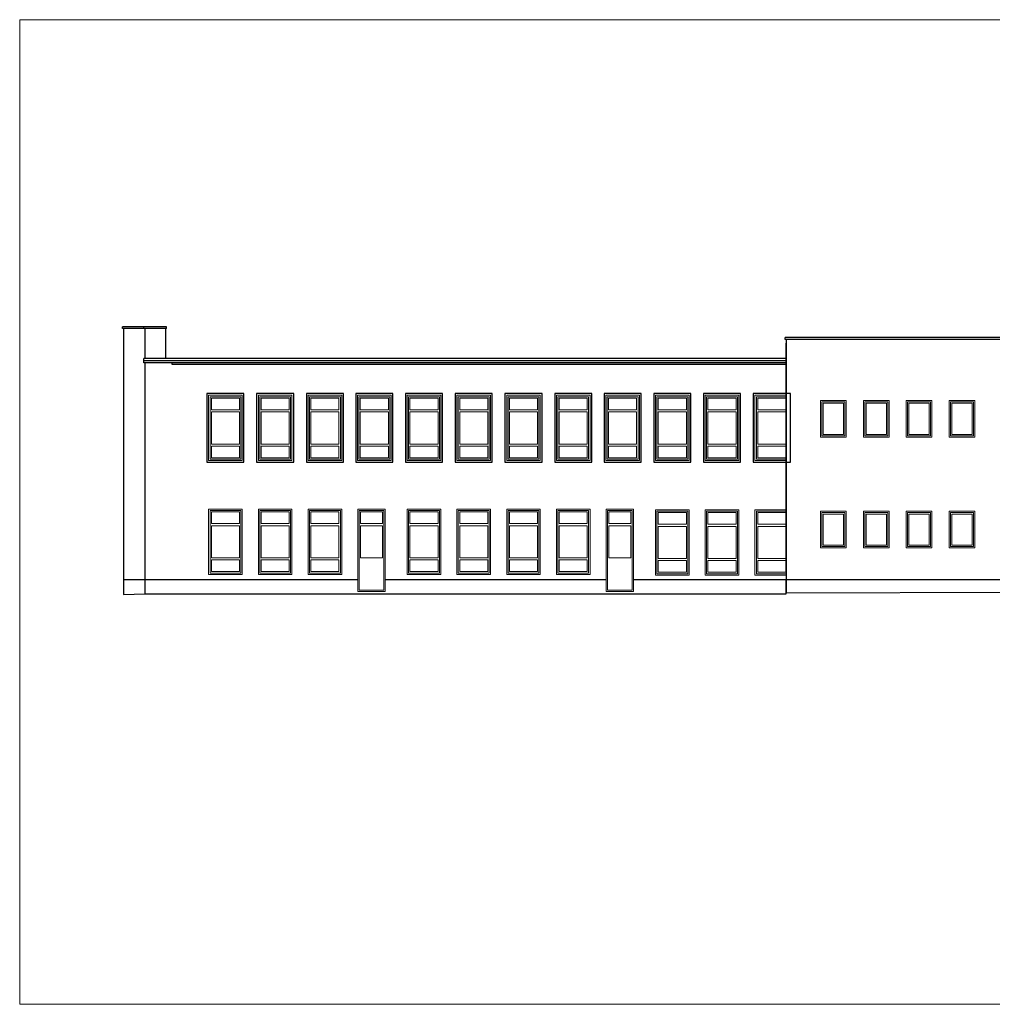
# Model space of a CAD drawing. Header units: millimetres. Extents: x 2341 to 31069, y -7915 to 10644.
# Tile 14 of 105: x 9271 to 12107, y -3870 to -1000. Entities that reach past the tile are written whole.
import ezdxf

# ---------------------------------------------------------------- set-up
doc = ezdxf.new("R2010")
doc.units = ezdxf.units.MM
for name, color, linetype, lineweight in [('A_Kontur', 215, 'Continuous', 15), ('A_Kontur_cienka', 250, 'Continuous', 0), ('A_Kontur_Stolarka', 30, 'Continuous', 5), ('ściany nośne', 1, 'Continuous', 25)]:
    doc.layers.add(name, color=color, linetype=linetype, lineweight=lineweight)

msp = doc.modelspace()

# ---------------------------------------------------------------- linework, layer by layer
at = {"color": 7}
for p, q in [((9699.4, -1894.6), (9571.4, -1894.6)), ((9571.4, -1899.6), (9571.4, -1894.6)), ((9699.4, -1899.6), (9571.4, -1899.6)), ((9574.4, -1899.6), (9574.4, -1999.6)), ((9633.4, -1899.6), (9633.4, -1894.6)), ((9636.4, -1899.6), (9636.4, -1987.6)), ((9696.4, -1899.6), (9696.4, -1987.6)), ((9699.4, -1899.6), (9699.4, -1894.6)), ((12173.4, -1926.6), (11503.4, -1926.6)), ((11503.4, -1931.6), (11503.4, -1926.6)), ((12173.4, -1931.6), (11503.4, -1931.6)), ((11506.4, -1931.6), (11506.4, -2631.6)), ((11506.4, -2586.6), (11506.4, -1942.6)), ((9574.4, -1999.6), (9574.4, -2631.6)), ((11506.4, -1987.6), (9633.4, -1987.6)), ((9633.4, -1999.6), (9633.4, -1987.6)), ((11506.4, -1994.6), (9633.4, -1994.6)), ((11506.4, -1999.6), (9633.4, -1999.6)), ((9636.4, -1999.6), (9636.4, -2631.6)), ((9716.4, -2004.6), (9716.4, -1999.6)), ((11506.4, -2004.6), (9716.4, -2004.6)), ((9574.4, -2631.6), (9574.4, -2675.6)), ((9574.4, -2631.6), (9636.4, -2631.6)), ((9636.4, -2631.6), (10257.4, -2631.6)), ((9636.4, -2631.6), (9636.4, -2673.6)), ((10337.4, -2631.6), (10981.4, -2631.6)), ((11061.4, -2631.6), (11506.4, -2631.6)), ((11506.4, -2673.6), (11506.4, -2631.6)), ((11506.4, -2631.6), (11506.4, -2671.6)), ((11506.4, -2631.6), (12170.4, -2631.6)), ((9574.4, -2675.6), (9636.4, -2673.6)), ((9636.4, -2673.6), (11506.4, -2673.6)), ((12170.4, -2669.6), (11506.4, -2671.6))]:
    msp.add_line(p, q, dxfattribs=at)
at = {"layer": 'A_Kontur', "color": 7}
for points in [[(9822.4, -2094.6), (9920.4, -2094.6), (9920.4, -2284.6), (9822.4, -2284.6)], [(9967.4, -2094.6), (10065.4, -2094.6), (10065.4, -2284.6), (9967.4, -2284.6)], [(10112.4, -2094.6), (10210.4, -2094.6), (10210.4, -2284.6), (10112.4, -2284.6)], [(10256.4, -2094.6), (10354.4, -2094.6), (10354.4, -2284.6), (10256.4, -2284.6)], [(10401.4, -2094.6), (10499.4, -2094.6), (10499.4, -2284.6), (10401.4, -2284.6)], [(10546.4, -2094.6), (10644.4, -2094.6), (10644.4, -2284.6), (10546.4, -2284.6)], [(10691.4, -2094.6), (10789.4, -2094.6), (10789.4, -2284.6), (10691.4, -2284.6)], [(10836.4, -2094.6), (10934.4, -2094.6), (10934.4, -2284.6), (10836.4, -2284.6)], [(10980.4, -2094.6), (11078.4, -2094.6), (11078.4, -2284.6), (10980.4, -2284.6)], [(11125.4, -2094.6), (11223.4, -2094.6), (11223.4, -2284.6), (11125.4, -2284.6)], [(11270.4, -2094.6), (11368.4, -2094.6), (11368.4, -2284.6), (11270.4, -2284.6)], [(11606.4, -2109.6), (11681.4, -2109.6), (11681.4, -2216.6), (11606.4, -2216.6)], [(11731.4, -2109.6), (11806.4, -2109.6), (11806.4, -2216.6), (11731.4, -2216.6)], [(11856.4, -2109.6), (11931.4, -2109.6), (11931.4, -2216.6), (11856.4, -2216.6)], [(11981.4, -2109.6), (12056.4, -2109.6), (12056.4, -2216.6), (11981.4, -2216.6)], [(9822.4, -2426.6), (9920.4, -2426.6), (9920.4, -2616.6), (9822.4, -2616.6)], [(9967.4, -2426.6), (10065.4, -2426.6), (10065.4, -2616.6), (9967.4, -2616.6)], [(10112.4, -2426.6), (10210.4, -2426.6), (10210.4, -2616.6), (10112.4, -2616.6)], [(10257.4, -2426.6), (10337.4, -2426.6), (10337.4, -2666.6), (10257.4, -2666.6)], [(10401.4, -2426.6), (10499.4, -2426.6), (10499.4, -2616.6), (10401.4, -2616.6)], [(10546.4, -2426.6), (10644.4, -2426.6), (10644.4, -2616.6), (10546.4, -2616.6)], [(10691.4, -2426.6), (10789.4, -2426.6), (10789.4, -2616.6), (10691.4, -2616.6)], [(10836.4, -2426.6), (10934.4, -2426.6), (10934.4, -2616.6), (10836.4, -2616.6)], [(10981.4, -2426.6), (11061.4, -2426.6), (11061.4, -2666.6), (10981.4, -2666.6)], [(11125.4, -2428.6), (11223.4, -2428.6), (11223.4, -2618.6), (11125.4, -2618.6)], [(11270.4, -2428.6), (11368.4, -2428.6), (11368.4, -2618.6), (11270.4, -2618.6)], [(11606.4, -2432.6), (11681.4, -2432.6), (11681.4, -2539.6), (11606.4, -2539.6)], [(11731.4, -2432.6), (11806.4, -2432.6), (11806.4, -2539.6), (11731.4, -2539.6)], [(11856.4, -2432.6), (11931.4, -2432.6), (11931.4, -2539.6), (11856.4, -2539.6)], [(11981.4, -2432.6), (12056.4, -2432.6), (12056.4, -2539.6), (11981.4, -2539.6)]]:
    msp.add_lwpolyline(points, close=True, dxfattribs=at)
for points in [[(11506.4, -2284.6), (11415.4, -2284.6), (11415.4, -2094.6), (11506.4, -2094.6)], [(11506.4, -2618.6), (11415.4, -2618.6), (11415.4, -2428.6), (11506.4, -2428.6)]]:
    msp.add_lwpolyline(points, dxfattribs=at)
at = {"layer": 'A_Kontur_cienka', "color": 0, "ltscale": 30}
msp.add_lwpolyline([(9271.5, -999.8), (14871.5, -999.8), (14871.5, -3869.8), (9271.5, -3869.8), (9271.5, -999.8)], dxfattribs=at)
at = {"layer": 'A_Kontur_Stolarka', "color": 7}
for points in [[(9826.4, -2098.6), (9916.4, -2098.6), (9916.4, -2280.6), (9826.4, -2280.6)], [(9830.4, -2102.6), (9912.4, -2102.6), (9912.4, -2136.6), (9830.4, -2136.6)], [(9971.4, -2098.6), (10061.4, -2098.6), (10061.4, -2280.6), (9971.4, -2280.6)], [(9975.4, -2102.6), (10057.4, -2102.6), (10057.4, -2136.6), (9975.4, -2136.6)], [(10116.4, -2098.6), (10206.4, -2098.6), (10206.4, -2280.6), (10116.4, -2280.6)], [(10120.4, -2102.6), (10202.4, -2102.6), (10202.4, -2136.6), (10120.4, -2136.6)], [(10260.4, -2098.6), (10350.4, -2098.6), (10350.4, -2280.6), (10260.4, -2280.6)], [(10264.4, -2102.6), (10346.4, -2102.6), (10346.4, -2136.6), (10264.4, -2136.6)], [(10405.4, -2098.6), (10495.4, -2098.6), (10495.4, -2280.6), (10405.4, -2280.6)], [(10409.4, -2102.6), (10491.4, -2102.6), (10491.4, -2136.6), (10409.4, -2136.6)], [(10550.4, -2098.6), (10640.4, -2098.6), (10640.4, -2280.6), (10550.4, -2280.6)], [(10554.4, -2102.6), (10636.4, -2102.6), (10636.4, -2136.6), (10554.4, -2136.6)], [(10695.4, -2098.6), (10785.4, -2098.6), (10785.4, -2280.6), (10695.4, -2280.6)], [(10699.4, -2102.6), (10781.4, -2102.6), (10781.4, -2136.6), (10699.4, -2136.6)], [(10840.4, -2098.6), (10930.4, -2098.6), (10930.4, -2280.6), (10840.4, -2280.6)], [(10844.4, -2102.6), (10926.4, -2102.6), (10926.4, -2136.6), (10844.4, -2136.6)], [(10984.4, -2098.6), (11074.4, -2098.6), (11074.4, -2280.6), (10984.4, -2280.6)], [(10988.4, -2102.6), (11070.4, -2102.6), (11070.4, -2136.6), (10988.4, -2136.6)], [(11129.4, -2098.6), (11219.4, -2098.6), (11219.4, -2280.6), (11129.4, -2280.6)], [(11133.4, -2102.6), (11215.4, -2102.6), (11215.4, -2136.6), (11133.4, -2136.6)], [(11274.4, -2098.6), (11364.4, -2098.6), (11364.4, -2280.6), (11274.4, -2280.6)], [(11278.4, -2102.6), (11360.4, -2102.6), (11360.4, -2136.6), (11278.4, -2136.6)], [(11423.4, -2102.6), (11505.4, -2102.6), (11505.4, -2136.6), (11423.4, -2136.6)], [(11610.4, -2113.6), (11677.4, -2113.6), (11677.4, -2212.6), (11610.4, -2212.6)], [(11614.4, -2117.6), (11673.4, -2117.6), (11673.4, -2208.6), (11614.4, -2208.6)], [(11735.4, -2113.6), (11802.4, -2113.6), (11802.4, -2212.6), (11735.4, -2212.6)], [(11739.4, -2117.6), (11798.4, -2117.6), (11798.4, -2208.6), (11739.4, -2208.6)], [(11860.4, -2113.6), (11927.4, -2113.6), (11927.4, -2212.6), (11860.4, -2212.6)], [(11864.4, -2117.6), (11923.4, -2117.6), (11923.4, -2208.6), (11864.4, -2208.6)], [(11985.4, -2113.6), (12052.4, -2113.6), (12052.4, -2212.6), (11985.4, -2212.6)], [(11989.4, -2117.6), (12048.4, -2117.6), (12048.4, -2208.6), (11989.4, -2208.6)], [(9830.4, -2142.6), (9912.4, -2142.6), (9912.4, -2236.6), (9830.4, -2236.6)], [(9975.4, -2142.6), (10057.4, -2142.6), (10057.4, -2236.6), (9975.4, -2236.6)], [(10120.4, -2142.6), (10202.4, -2142.6), (10202.4, -2236.6), (10120.4, -2236.6)], [(10264.4, -2142.6), (10346.4, -2142.6), (10346.4, -2236.6), (10264.4, -2236.6)], [(10409.4, -2142.6), (10491.4, -2142.6), (10491.4, -2236.6), (10409.4, -2236.6)], [(10554.4, -2142.6), (10636.4, -2142.6), (10636.4, -2236.6), (10554.4, -2236.6)], [(10699.4, -2142.6), (10781.4, -2142.6), (10781.4, -2236.6), (10699.4, -2236.6)], [(10844.4, -2142.6), (10926.4, -2142.6), (10926.4, -2236.6), (10844.4, -2236.6)], [(10988.4, -2142.6), (11070.4, -2142.6), (11070.4, -2236.6), (10988.4, -2236.6)], [(11133.4, -2142.6), (11215.4, -2142.6), (11215.4, -2236.6), (11133.4, -2236.6)], [(11278.4, -2142.6), (11360.4, -2142.6), (11360.4, -2236.6), (11278.4, -2236.6)], [(11423.4, -2142.6), (11505.4, -2142.6), (11505.4, -2236.6), (11423.4, -2236.6)], [(9830.4, -2242.6), (9912.4, -2242.6), (9912.4, -2276.6), (9830.4, -2276.6)], [(9975.4, -2242.6), (10057.4, -2242.6), (10057.4, -2276.6), (9975.4, -2276.6)], [(10120.4, -2242.6), (10202.4, -2242.6), (10202.4, -2276.6), (10120.4, -2276.6)], [(10264.4, -2242.6), (10346.4, -2242.6), (10346.4, -2276.6), (10264.4, -2276.6)], [(10409.4, -2242.6), (10491.4, -2242.6), (10491.4, -2276.6), (10409.4, -2276.6)], [(10554.4, -2242.6), (10636.4, -2242.6), (10636.4, -2276.6), (10554.4, -2276.6)], [(10699.4, -2242.6), (10781.4, -2242.6), (10781.4, -2276.6), (10699.4, -2276.6)], [(10844.4, -2242.6), (10926.4, -2242.6), (10926.4, -2276.6), (10844.4, -2276.6)], [(10988.4, -2242.6), (11070.4, -2242.6), (11070.4, -2276.6), (10988.4, -2276.6)], [(11133.4, -2242.6), (11215.4, -2242.6), (11215.4, -2276.6), (11133.4, -2276.6)], [(11278.4, -2242.6), (11360.4, -2242.6), (11360.4, -2276.6), (11278.4, -2276.6)], [(11423.4, -2242.6), (11505.4, -2242.6), (11505.4, -2276.6), (11423.4, -2276.6)], [(9826.4, -2430.6), (9916.4, -2430.6), (9916.4, -2612.6), (9826.4, -2612.6)], [(9830.4, -2434.6), (9912.4, -2434.6), (9912.4, -2468.6), (9830.4, -2468.6)], [(9971.4, -2430.6), (10061.4, -2430.6), (10061.4, -2612.6), (9971.4, -2612.6)], [(9975.4, -2434.6), (10057.4, -2434.6), (10057.4, -2468.6), (9975.4, -2468.6)], [(10116.4, -2430.6), (10206.4, -2430.6), (10206.4, -2612.6), (10116.4, -2612.6)], [(10120.4, -2434.6), (10202.4, -2434.6), (10202.4, -2468.6), (10120.4, -2468.6)], [(10261.4, -2430.6), (10333.4, -2430.6), (10333.4, -2662.6), (10261.4, -2662.6)], [(10265.4, -2434.6), (10329.4, -2434.6), (10329.4, -2468.6), (10265.4, -2468.6)], [(10405.4, -2430.6), (10495.4, -2430.6), (10495.4, -2612.6), (10405.4, -2612.6)], [(10409.4, -2434.6), (10491.4, -2434.6), (10491.4, -2468.6), (10409.4, -2468.6)], [(10550.4, -2430.6), (10640.4, -2430.6), (10640.4, -2612.6), (10550.4, -2612.6)], [(10554.4, -2434.6), (10636.4, -2434.6), (10636.4, -2468.6), (10554.4, -2468.6)], [(10695.4, -2430.6), (10785.4, -2430.6), (10785.4, -2612.6), (10695.4, -2612.6)], [(10699.4, -2434.6), (10781.4, -2434.6), (10781.4, -2468.6), (10699.4, -2468.6)], [(10840.4, -2430.6), (10930.4, -2430.6), (10930.4, -2612.6), (10840.4, -2612.6)], [(10844.4, -2434.6), (10926.4, -2434.6), (10926.4, -2468.6), (10844.4, -2468.6)], [(10985.4, -2430.6), (11057.4, -2430.6), (11057.4, -2662.6), (10985.4, -2662.6)], [(10989.4, -2434.6), (11053.4, -2434.6), (11053.4, -2468.6), (10989.4, -2468.6)], [(11129.4, -2432.6), (11219.4, -2432.6), (11219.4, -2614.6), (11129.4, -2614.6)], [(11133.4, -2436.6), (11215.4, -2436.6), (11215.4, -2470.6), (11133.4, -2470.6)], [(11274.4, -2432.6), (11364.4, -2432.6), (11364.4, -2614.6), (11274.4, -2614.6)], [(11278.4, -2436.6), (11360.4, -2436.6), (11360.4, -2470.6), (11278.4, -2470.6)], [(11423.4, -2436.6), (11505.4, -2436.6), (11505.4, -2470.6), (11423.4, -2470.6)], [(11610.4, -2436.6), (11677.4, -2436.6), (11677.4, -2535.6), (11610.4, -2535.6)], [(11735.4, -2436.6), (11802.4, -2436.6), (11802.4, -2535.6), (11735.4, -2535.6)], [(11860.4, -2436.6), (11927.4, -2436.6), (11927.4, -2535.6), (11860.4, -2535.6)], [(11985.4, -2436.6), (12052.4, -2436.6), (12052.4, -2535.6), (11985.4, -2535.6)], [(11614.4, -2440.6), (11673.4, -2440.6), (11673.4, -2531.6), (11614.4, -2531.6)], [(11739.4, -2440.6), (11798.4, -2440.6), (11798.4, -2531.6), (11739.4, -2531.6)], [(11864.4, -2440.6), (11923.4, -2440.6), (11923.4, -2531.6), (11864.4, -2531.6)], [(11989.4, -2440.6), (12048.4, -2440.6), (12048.4, -2531.6), (11989.4, -2531.6)], [(9830.4, -2474.6), (9912.4, -2474.6), (9912.4, -2568.6), (9830.4, -2568.6)], [(9975.4, -2474.6), (10057.4, -2474.6), (10057.4, -2568.6), (9975.4, -2568.6)], [(10120.4, -2474.6), (10202.4, -2474.6), (10202.4, -2568.6), (10120.4, -2568.6)], [(10265.4, -2474.6), (10329.4, -2474.6), (10329.4, -2568.6), (10265.4, -2568.6)], [(10409.4, -2474.6), (10491.4, -2474.6), (10491.4, -2568.6), (10409.4, -2568.6)], [(10554.4, -2474.6), (10636.4, -2474.6), (10636.4, -2568.6), (10554.4, -2568.6)], [(10699.4, -2474.6), (10781.4, -2474.6), (10781.4, -2568.6), (10699.4, -2568.6)], [(10844.4, -2474.6), (10926.4, -2474.6), (10926.4, -2568.6), (10844.4, -2568.6)], [(10989.4, -2474.6), (11053.4, -2474.6), (11053.4, -2568.6), (10989.4, -2568.6)], [(11133.4, -2476.6), (11215.4, -2476.6), (11215.4, -2570.6), (11133.4, -2570.6)], [(11278.4, -2476.6), (11360.4, -2476.6), (11360.4, -2570.6), (11278.4, -2570.6)], [(11423.4, -2476.6), (11505.4, -2476.6), (11505.4, -2570.6), (11423.4, -2570.6)], [(9830.4, -2574.6), (9912.4, -2574.6), (9912.4, -2608.6), (9830.4, -2608.6)], [(9975.4, -2574.6), (10057.4, -2574.6), (10057.4, -2608.6), (9975.4, -2608.6)], [(10120.4, -2574.6), (10202.4, -2574.6), (10202.4, -2608.6), (10120.4, -2608.6)], [(10409.4, -2574.6), (10491.4, -2574.6), (10491.4, -2608.6), (10409.4, -2608.6)], [(10554.4, -2574.6), (10636.4, -2574.6), (10636.4, -2608.6), (10554.4, -2608.6)], [(10699.4, -2574.6), (10781.4, -2574.6), (10781.4, -2608.6), (10699.4, -2608.6)], [(10844.4, -2574.6), (10926.4, -2574.6), (10926.4, -2608.6), (10844.4, -2608.6)], [(11133.4, -2576.6), (11215.4, -2576.6), (11215.4, -2610.6), (11133.4, -2610.6)], [(11278.4, -2576.6), (11360.4, -2576.6), (11360.4, -2610.6), (11278.4, -2610.6)], [(11423.4, -2576.6), (11505.4, -2576.6), (11505.4, -2610.6), (11423.4, -2610.6)]]:
    msp.add_lwpolyline(points, close=True, dxfattribs=at)
for points in [[(11506.4, -2280.6), (11419.4, -2280.6), (11419.4, -2098.6), (11506.4, -2098.6)], [(11506.4, -2614.6), (11419.4, -2614.6), (11419.4, -2432.6), (11506.4, -2432.6)]]:
    msp.add_lwpolyline(points, dxfattribs=at)
at = {"layer": 'ściany nośne'}
for points in [[(9817.4, -2089.6), (9817.4, -2289.6), (9925.5, -2289.6), (9925.5, -2089.6), (9817.4, -2089.6)], [(9962.4, -2089.6), (9962.4, -2289.6), (10070.5, -2289.6), (10070.5, -2089.6), (9962.4, -2089.6)], [(10107.4, -2089.6), (10107.4, -2289.6), (10215.5, -2289.6), (10215.5, -2089.6), (10107.4, -2089.6)], [(10251.4, -2089.6), (10251.4, -2289.6), (10359.5, -2289.6), (10359.5, -2089.6), (10251.4, -2089.6)], [(10396.4, -2089.6), (10396.4, -2289.6), (10504.5, -2289.6), (10504.5, -2089.6), (10396.4, -2089.6)], [(10541.4, -2089.6), (10541.4, -2289.6), (10649.5, -2289.6), (10649.5, -2089.6), (10541.4, -2089.6)], [(10686.4, -2089.6), (10686.4, -2289.6), (10794.5, -2289.6), (10794.5, -2089.6), (10686.4, -2089.6)], [(10831.4, -2089.6), (10831.4, -2289.6), (10939.5, -2289.6), (10939.5, -2089.6), (10831.4, -2089.6)], [(10975.4, -2089.6), (10975.4, -2289.6), (11083.5, -2289.6), (11083.5, -2089.6), (10975.4, -2089.6)], [(11120.4, -2089.6), (11120.4, -2289.6), (11228.5, -2289.6), (11228.5, -2089.6), (11120.4, -2089.6)], [(11265.4, -2089.6), (11265.4, -2289.6), (11373.5, -2289.6), (11373.5, -2089.6), (11265.4, -2089.6)], [(11410.4, -2089.6), (11410.4, -2289.6), (11518.5, -2289.6), (11518.5, -2089.6), (11410.4, -2089.6)]]:
    msp.add_lwpolyline(points, dxfattribs=at)

doc.saveas('drawing.dxf')
